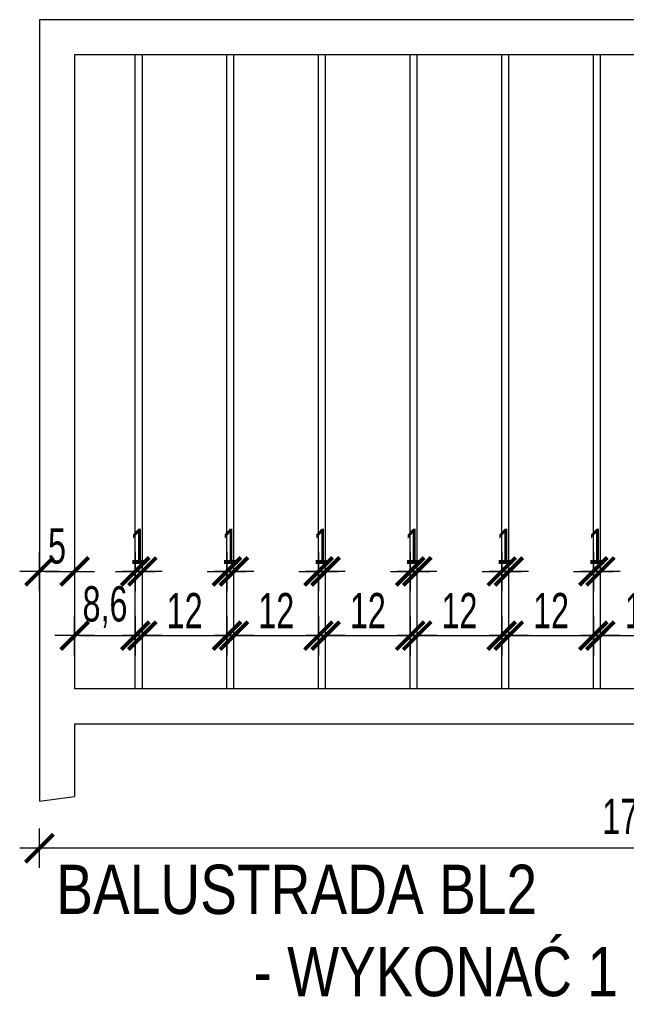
# Model space of a CAD drawing. Header units: millimetres. Extents: x 110792 to 170831, y 17890 to 25890.
# Tile 34 of 44: x 167897 to 167983, y 21352 to 21492. Entities that reach past the tile are written whole.
import ezdxf

# ---------------------------------------------------------------- set-up
doc = ezdxf.new("R2010")
doc.units = ezdxf.units.MM
doc.layers.get('DEFPOINTS').update_dxf_attribs({"lineweight": 9})
for name, color, linetype in [('_HSA_OPIS', 43, 'Continuous'), ('_HSA_WIDOKOWE_CIENKIE', 8, 'Continuous'), ('_HSA_WYM_20', 141, 'Continuous'), ('_HSA_ŚCIANY_CIENKIE', 2, 'Continuous')]:
    doc.layers.add(name, color=color, linetype=linetype)
doc.styles.add('ARIAL_20', font='Arial Narrow.ttf', dxfattribs={"width": 0.8, "height": 5})
doc.styles.add('ARIAL_30', font='Arial.ttf', dxfattribs={"width": 0.8, "height": 7})
doc.dimstyles.new('WYM_WEWN_20', dxfattribs={"dimscale": 0.7, "dimtxt": 5, "dimasz": 1, "dimexe": 10, "dimexo": 0, "dimgap": 1.5, "dimtad": 1, "dimdec": 1, "dimrnd": 1e-05, "dimtxsty": 'ARIAL_20', "dimblk": 'Wym-03', "dimcen": 0, "dimdle": 10, "dimse1": 1, "dimse2": 1, "dimclrt": 256, "dimazin": 2, "dimtfac": 1, "dimtdec": 1, "dimtix": 1, "dimtmove": 2, "dimatfit": 0, "dimfxl": 1, "dimtolj": 1, "dimtzin": 0, "dimarcsym": 0})

# ---------------------------------------------------------------- blocks, each defined once
blk = doc.blocks.new('Wym-03')
for p, q in [((0, 4), (0, -4)), ((-4, 0), (4, 0))]:
    blk.add_line(p, q)
blk.add_lwpolyline([(-2.83, -2.83, 0.8, 0.8, 0), (2.83, 2.83, 0.05, 0.05, 0)], format="xyseb")
blk = doc.blocks.new('*D238')
at = {"layer": '_HSA_WYM_20', "color": 0, "lineweight": -2, "transparency": 16777216}
blk.add_line((167900.81, 21413.41), (167904.41, 21413.41), dxfattribs=at)
at = {"layer": 'DEFPOINTS', "color": 0, "transparency": 16777216}
for p in [(167905.11, 21413.41), (167900.11, 21396.74), (167905.11, 21396.74)]:
    blk.add_point(p, dxfattribs=at)
at = {"layer": '_HSA_WYM_20', "color": 0, "lineweight": -2, "transparency": 16777216, "xscale": 0.7, "yscale": 0.7, "zscale": 0.7, "rotation": 180}
blk.add_blockref('Wym-03', (167900.11, 21413.41), dxfattribs=at)
at = {"layer": '_HSA_WYM_20', "color": 0, "lineweight": -2, "transparency": 16777216, "xscale": 0.7, "yscale": 0.7, "zscale": 0.7}
blk.add_blockref('Wym-03', (167905.11, 21413.41), dxfattribs=at)
at = {"layer": '_HSA_WYM_20', "transparency": 16777216, "insert": (167902.61, 21417), "char_height": 5, "attachment_point": 5, "style": 'ARIAL_20'}
blk.add_mtext('\\A1;5', dxfattribs=at)
blk = doc.blocks.new('*D239')
at = {"layer": '_HSA_WYM_20', "color": 0, "lineweight": -2, "transparency": 16777216}
for p, q in [((167913.02, 21413.41), (167912.32, 21413.41)), ((167913.72, 21413.41), (167914.72, 21413.41)), ((167915.42, 21413.41), (167916.12, 21413.41))]:
    blk.add_line(p, q, dxfattribs=at)
at = {"layer": 'DEFPOINTS', "color": 0, "transparency": 16777216}
for p in [(167914.72, 21413.41), (167913.72, 21396.74), (167914.72, 21396.74)]:
    blk.add_point(p, dxfattribs=at)
at = {"layer": '_HSA_WYM_20', "color": 0, "lineweight": -2, "transparency": 16777216, "xscale": 0.7, "yscale": 0.7, "zscale": 0.7}
blk.add_blockref('Wym-03', (167913.72, 21413.41), dxfattribs=at)
at = {"layer": '_HSA_WYM_20', "color": 0, "lineweight": -2, "transparency": 16777216, "xscale": 0.7, "yscale": 0.7, "zscale": 0.7, "rotation": 180}
blk.add_blockref('Wym-03', (167914.72, 21413.41), dxfattribs=at)
at = {"layer": '_HSA_WYM_20', "transparency": 16777216, "insert": (167914.22, 21416.97), "char_height": 5, "attachment_point": 5, "style": 'ARIAL_20'}
blk.add_mtext('\\A1;1', dxfattribs=at)
blk = doc.blocks.new('*D240')
at = {"layer": '_HSA_WYM_20', "color": 0, "lineweight": -2, "transparency": 16777216}
blk.add_line((167905.81, 21404.29), (167913.02, 21404.29), dxfattribs=at)
at = {"layer": 'DEFPOINTS', "color": 0, "transparency": 16777216}
for p in [(167913.72, 21404.29), (167905.11, 21396.74), (167913.72, 21396.74)]:
    blk.add_point(p, dxfattribs=at)
at = {"layer": '_HSA_WYM_20', "color": 0, "lineweight": -2, "transparency": 16777216, "xscale": 0.7, "yscale": 0.7, "zscale": 0.7, "rotation": 180}
blk.add_blockref('Wym-03', (167905.11, 21404.29), dxfattribs=at)
at = {"layer": '_HSA_WYM_20', "color": 0, "lineweight": -2, "transparency": 16777216, "xscale": 0.7, "yscale": 0.7, "zscale": 0.7}
blk.add_blockref('Wym-03', (167913.72, 21404.29), dxfattribs=at)
at = {"layer": '_HSA_WYM_20', "transparency": 16777216, "insert": (167909.42, 21408.34), "char_height": 5, "attachment_point": 5, "style": 'ARIAL_20'}
blk.add_mtext('\\A1;8,6', dxfattribs=at)
blk = doc.blocks.new('*D241')
at = {"layer": '_HSA_WYM_20', "color": 0, "lineweight": -2, "transparency": 16777216}
blk.add_line((167915.42, 21404.29), (167926.02, 21404.29), dxfattribs=at)
at = {"layer": 'DEFPOINTS', "color": 0, "transparency": 16777216}
for p in [(167926.72, 21404.29), (167914.72, 21396.74), (167926.72, 21396.74)]:
    blk.add_point(p, dxfattribs=at)
at = {"layer": '_HSA_WYM_20', "color": 0, "lineweight": -2, "transparency": 16777216, "xscale": 0.7, "yscale": 0.7, "zscale": 0.7, "rotation": 180}
blk.add_blockref('Wym-03', (167914.72, 21404.29), dxfattribs=at)
at = {"layer": '_HSA_WYM_20', "color": 0, "lineweight": -2, "transparency": 16777216, "xscale": 0.7, "yscale": 0.7, "zscale": 0.7}
blk.add_blockref('Wym-03', (167926.72, 21404.29), dxfattribs=at)
at = {"layer": '_HSA_WYM_20', "transparency": 16777216, "insert": (167920.72, 21407.85), "char_height": 5, "attachment_point": 5, "style": 'ARIAL_20'}
blk.add_mtext('\\A1;12', dxfattribs=at)
blk = doc.blocks.new('*D242')
at = {"layer": '_HSA_WYM_20', "color": 0, "lineweight": -2, "transparency": 16777216}
for p, q in [((167926.02, 21413.41), (167925.32, 21413.41)), ((167926.72, 21413.41), (167927.72, 21413.41)), ((167928.42, 21413.41), (167929.12, 21413.41))]:
    blk.add_line(p, q, dxfattribs=at)
at = {"layer": 'DEFPOINTS', "color": 0, "transparency": 16777216}
for p in [(167927.72, 21413.41), (167926.72, 21396.74), (167927.72, 21396.74)]:
    blk.add_point(p, dxfattribs=at)
at = {"layer": '_HSA_WYM_20', "color": 0, "lineweight": -2, "transparency": 16777216, "xscale": 0.7, "yscale": 0.7, "zscale": 0.7}
blk.add_blockref('Wym-03', (167926.72, 21413.41), dxfattribs=at)
at = {"layer": '_HSA_WYM_20', "color": 0, "lineweight": -2, "transparency": 16777216, "xscale": 0.7, "yscale": 0.7, "zscale": 0.7, "rotation": 180}
blk.add_blockref('Wym-03', (167927.72, 21413.41), dxfattribs=at)
at = {"layer": '_HSA_WYM_20', "transparency": 16777216, "insert": (167927.22, 21416.97), "char_height": 5, "attachment_point": 5, "style": 'ARIAL_20'}
blk.add_mtext('\\A1;1', dxfattribs=at)
blk = doc.blocks.new('*D243')
at = {"layer": '_HSA_WYM_20', "color": 0, "lineweight": -2, "transparency": 16777216}
blk.add_line((167928.42, 21404.29), (167939.02, 21404.29), dxfattribs=at)
at = {"layer": 'DEFPOINTS', "color": 0, "transparency": 16777216}
for p in [(167939.72, 21404.29), (167927.72, 21396.74), (167939.72, 21396.74)]:
    blk.add_point(p, dxfattribs=at)
at = {"layer": '_HSA_WYM_20', "color": 0, "lineweight": -2, "transparency": 16777216, "xscale": 0.7, "yscale": 0.7, "zscale": 0.7, "rotation": 180}
blk.add_blockref('Wym-03', (167927.72, 21404.29), dxfattribs=at)
at = {"layer": '_HSA_WYM_20', "color": 0, "lineweight": -2, "transparency": 16777216, "xscale": 0.7, "yscale": 0.7, "zscale": 0.7}
blk.add_blockref('Wym-03', (167939.72, 21404.29), dxfattribs=at)
at = {"layer": '_HSA_WYM_20', "transparency": 16777216, "insert": (167933.72, 21407.85), "char_height": 5, "attachment_point": 5, "style": 'ARIAL_20'}
blk.add_mtext('\\A1;12', dxfattribs=at)
blk = doc.blocks.new('*D244')
at = {"layer": '_HSA_WYM_20', "color": 0, "lineweight": -2, "transparency": 16777216}
for p, q in [((167939.02, 21413.41), (167938.32, 21413.41)), ((167939.72, 21413.41), (167940.72, 21413.41)), ((167941.42, 21413.41), (167942.12, 21413.41))]:
    blk.add_line(p, q, dxfattribs=at)
at = {"layer": 'DEFPOINTS', "color": 0, "transparency": 16777216}
for p in [(167940.72, 21413.41), (167939.72, 21396.74), (167940.72, 21396.74)]:
    blk.add_point(p, dxfattribs=at)
at = {"layer": '_HSA_WYM_20', "color": 0, "lineweight": -2, "transparency": 16777216, "xscale": 0.7, "yscale": 0.7, "zscale": 0.7}
blk.add_blockref('Wym-03', (167939.72, 21413.41), dxfattribs=at)
at = {"layer": '_HSA_WYM_20', "color": 0, "lineweight": -2, "transparency": 16777216, "xscale": 0.7, "yscale": 0.7, "zscale": 0.7, "rotation": 180}
blk.add_blockref('Wym-03', (167940.72, 21413.41), dxfattribs=at)
at = {"layer": '_HSA_WYM_20', "transparency": 16777216, "insert": (167940.22, 21416.97), "char_height": 5, "attachment_point": 5, "style": 'ARIAL_20'}
blk.add_mtext('\\A1;1', dxfattribs=at)
blk = doc.blocks.new('*D245')
at = {"layer": '_HSA_WYM_20', "color": 0, "lineweight": -2, "transparency": 16777216}
blk.add_line((167941.42, 21404.29), (167952.02, 21404.29), dxfattribs=at)
at = {"layer": 'DEFPOINTS', "color": 0, "transparency": 16777216}
for p in [(167952.72, 21404.29), (167940.72, 21396.74), (167952.72, 21396.74)]:
    blk.add_point(p, dxfattribs=at)
at = {"layer": '_HSA_WYM_20', "color": 0, "lineweight": -2, "transparency": 16777216, "xscale": 0.7, "yscale": 0.7, "zscale": 0.7, "rotation": 180}
blk.add_blockref('Wym-03', (167940.72, 21404.29), dxfattribs=at)
at = {"layer": '_HSA_WYM_20', "color": 0, "lineweight": -2, "transparency": 16777216, "xscale": 0.7, "yscale": 0.7, "zscale": 0.7}
blk.add_blockref('Wym-03', (167952.72, 21404.29), dxfattribs=at)
at = {"layer": '_HSA_WYM_20', "transparency": 16777216, "insert": (167946.72, 21407.85), "char_height": 5, "attachment_point": 5, "style": 'ARIAL_20'}
blk.add_mtext('\\A1;12', dxfattribs=at)
blk = doc.blocks.new('*D246')
at = {"layer": '_HSA_WYM_20', "color": 0, "lineweight": -2, "transparency": 16777216}
for p, q in [((167952.02, 21413.41), (167951.32, 21413.41)), ((167952.72, 21413.41), (167953.72, 21413.41)), ((167954.42, 21413.41), (167955.12, 21413.41))]:
    blk.add_line(p, q, dxfattribs=at)
at = {"layer": 'DEFPOINTS', "color": 0, "transparency": 16777216}
for p in [(167953.72, 21413.41), (167952.72, 21396.74), (167953.72, 21396.74)]:
    blk.add_point(p, dxfattribs=at)
at = {"layer": '_HSA_WYM_20', "color": 0, "lineweight": -2, "transparency": 16777216, "xscale": 0.7, "yscale": 0.7, "zscale": 0.7}
blk.add_blockref('Wym-03', (167952.72, 21413.41), dxfattribs=at)
at = {"layer": '_HSA_WYM_20', "color": 0, "lineweight": -2, "transparency": 16777216, "xscale": 0.7, "yscale": 0.7, "zscale": 0.7, "rotation": 180}
blk.add_blockref('Wym-03', (167953.72, 21413.41), dxfattribs=at)
at = {"layer": '_HSA_WYM_20', "transparency": 16777216, "insert": (167953.22, 21416.97), "char_height": 5, "attachment_point": 5, "style": 'ARIAL_20'}
blk.add_mtext('\\A1;1', dxfattribs=at)
blk = doc.blocks.new('*D247')
at = {"layer": '_HSA_WYM_20', "color": 0, "lineweight": -2, "transparency": 16777216}
blk.add_line((167954.42, 21404.29), (167965.02, 21404.29), dxfattribs=at)
at = {"layer": 'DEFPOINTS', "color": 0, "transparency": 16777216}
for p in [(167965.72, 21404.29), (167953.72, 21396.74), (167965.72, 21396.74)]:
    blk.add_point(p, dxfattribs=at)
at = {"layer": '_HSA_WYM_20', "color": 0, "lineweight": -2, "transparency": 16777216, "xscale": 0.7, "yscale": 0.7, "zscale": 0.7, "rotation": 180}
blk.add_blockref('Wym-03', (167953.72, 21404.29), dxfattribs=at)
at = {"layer": '_HSA_WYM_20', "color": 0, "lineweight": -2, "transparency": 16777216, "xscale": 0.7, "yscale": 0.7, "zscale": 0.7}
blk.add_blockref('Wym-03', (167965.72, 21404.29), dxfattribs=at)
at = {"layer": '_HSA_WYM_20', "transparency": 16777216, "insert": (167959.72, 21407.85), "char_height": 5, "attachment_point": 5, "style": 'ARIAL_20'}
blk.add_mtext('\\A1;12', dxfattribs=at)
blk = doc.blocks.new('*D248')
at = {"layer": '_HSA_WYM_20', "color": 0, "lineweight": -2, "transparency": 16777216}
for p, q in [((167965.02, 21413.41), (167964.32, 21413.41)), ((167965.72, 21413.41), (167966.72, 21413.41)), ((167967.42, 21413.41), (167968.12, 21413.41))]:
    blk.add_line(p, q, dxfattribs=at)
at = {"layer": 'DEFPOINTS', "color": 0, "transparency": 16777216}
for p in [(167966.72, 21413.41), (167965.72, 21396.74), (167966.72, 21396.74)]:
    blk.add_point(p, dxfattribs=at)
at = {"layer": '_HSA_WYM_20', "color": 0, "lineweight": -2, "transparency": 16777216, "xscale": 0.7, "yscale": 0.7, "zscale": 0.7}
blk.add_blockref('Wym-03', (167965.72, 21413.41), dxfattribs=at)
at = {"layer": '_HSA_WYM_20', "color": 0, "lineweight": -2, "transparency": 16777216, "xscale": 0.7, "yscale": 0.7, "zscale": 0.7, "rotation": 180}
blk.add_blockref('Wym-03', (167966.72, 21413.41), dxfattribs=at)
at = {"layer": '_HSA_WYM_20', "transparency": 16777216, "insert": (167966.22, 21416.97), "char_height": 5, "attachment_point": 5, "style": 'ARIAL_20'}
blk.add_mtext('\\A1;1', dxfattribs=at)
blk = doc.blocks.new('*D249')
at = {"layer": '_HSA_WYM_20', "color": 0, "lineweight": -2, "transparency": 16777216}
blk.add_line((167967.42, 21404.29), (167978.02, 21404.29), dxfattribs=at)
at = {"layer": 'DEFPOINTS', "color": 0, "transparency": 16777216}
for p in [(167978.72, 21404.29), (167966.72, 21396.74), (167978.72, 21396.74)]:
    blk.add_point(p, dxfattribs=at)
at = {"layer": '_HSA_WYM_20', "color": 0, "lineweight": -2, "transparency": 16777216, "xscale": 0.7, "yscale": 0.7, "zscale": 0.7, "rotation": 180}
blk.add_blockref('Wym-03', (167966.72, 21404.29), dxfattribs=at)
at = {"layer": '_HSA_WYM_20', "color": 0, "lineweight": -2, "transparency": 16777216, "xscale": 0.7, "yscale": 0.7, "zscale": 0.7}
blk.add_blockref('Wym-03', (167978.72, 21404.29), dxfattribs=at)
at = {"layer": '_HSA_WYM_20', "transparency": 16777216, "insert": (167972.72, 21407.85), "char_height": 5, "attachment_point": 5, "style": 'ARIAL_20'}
blk.add_mtext('\\A1;12', dxfattribs=at)
blk = doc.blocks.new('*D250')
at = {"layer": '_HSA_WYM_20', "color": 0, "lineweight": -2, "transparency": 16777216}
for p, q in [((167978.02, 21413.41), (167977.32, 21413.41)), ((167978.72, 21413.41), (167979.72, 21413.41)), ((167980.42, 21413.41), (167981.12, 21413.41))]:
    blk.add_line(p, q, dxfattribs=at)
at = {"layer": 'DEFPOINTS', "color": 0, "transparency": 16777216}
for p in [(167979.72, 21413.41), (167978.72, 21396.74), (167979.72, 21396.74)]:
    blk.add_point(p, dxfattribs=at)
at = {"layer": '_HSA_WYM_20', "color": 0, "lineweight": -2, "transparency": 16777216, "xscale": 0.7, "yscale": 0.7, "zscale": 0.7}
blk.add_blockref('Wym-03', (167978.72, 21413.41), dxfattribs=at)
at = {"layer": '_HSA_WYM_20', "color": 0, "lineweight": -2, "transparency": 16777216, "xscale": 0.7, "yscale": 0.7, "zscale": 0.7, "rotation": 180}
blk.add_blockref('Wym-03', (167979.72, 21413.41), dxfattribs=at)
at = {"layer": '_HSA_WYM_20', "transparency": 16777216, "insert": (167979.22, 21416.97), "char_height": 5, "attachment_point": 5, "style": 'ARIAL_20'}
blk.add_mtext('\\A1;1', dxfattribs=at)
blk = doc.blocks.new('*D251')
at = {"layer": '_HSA_WYM_20', "color": 0, "lineweight": -2, "transparency": 16777216}
blk.add_line((167980.42, 21404.29), (167991.02, 21404.29), dxfattribs=at)
at = {"layer": 'DEFPOINTS', "color": 0, "transparency": 16777216}
for p in [(167991.72, 21404.29), (167979.72, 21396.74), (167991.72, 21396.74)]:
    blk.add_point(p, dxfattribs=at)
at = {"layer": '_HSA_WYM_20', "color": 0, "lineweight": -2, "transparency": 16777216, "xscale": 0.7, "yscale": 0.7, "zscale": 0.7, "rotation": 180}
blk.add_blockref('Wym-03', (167979.72, 21404.29), dxfattribs=at)
at = {"layer": '_HSA_WYM_20', "color": 0, "lineweight": -2, "transparency": 16777216, "xscale": 0.7, "yscale": 0.7, "zscale": 0.7}
blk.add_blockref('Wym-03', (167991.72, 21404.29), dxfattribs=at)
at = {"layer": '_HSA_WYM_20', "transparency": 16777216, "insert": (167985.72, 21407.85), "char_height": 5, "attachment_point": 5, "style": 'ARIAL_20'}
blk.add_mtext('\\A1;12', dxfattribs=at)
blk = doc.blocks.new('*D270')
at = {"layer": '_HSA_WYM_20', "color": 0, "lineweight": -2, "transparency": 16777216}
blk.add_line((168070.64, 21374.11), (167900.81, 21374.11), dxfattribs=at)
at = {"layer": 'DEFPOINTS', "color": 0, "transparency": 16777216}
for p in [(167900.11, 21381.74), (168071.34, 21381.74), (167900.11, 21374.11)]:
    blk.add_point(p, dxfattribs=at)
at = {"layer": '_HSA_WYM_20', "color": 0, "lineweight": -2, "transparency": 16777216, "xscale": 0.7, "yscale": 0.7, "zscale": 0.7, "rotation": 180}
blk.add_blockref('Wym-03', (167900.11, 21374.11), dxfattribs=at)
at = {"layer": '_HSA_WYM_20', "color": 0, "lineweight": -2, "transparency": 16777216, "xscale": 0.7, "yscale": 0.7, "zscale": 0.7}
blk.add_blockref('Wym-03', (168071.34, 21374.11), dxfattribs=at)
at = {"layer": '_HSA_WYM_20', "transparency": 16777216, "insert": (167985.72, 21378.16), "char_height": 5, "attachment_point": 5, "style": 'ARIAL_20'}
blk.add_mtext('\\A1;171,2', dxfattribs=at)

msp = doc.modelspace()

# ---------------------------------------------------------------- linework, layer by layer
at = {"layer": '_HSA_WIDOKOWE_CIENKIE'}
for p, q in [((167913.72, 21396.74), (167913.72, 21486.74)), ((167914.72, 21396.74), (167914.72, 21486.74)), ((167926.72, 21396.74), (167926.72, 21486.74)), ((167927.72, 21396.74), (167927.72, 21486.74)), ((167939.72, 21396.74), (167939.72, 21486.74)), ((167940.72, 21396.74), (167940.72, 21486.74)), ((167952.72, 21396.74), (167952.72, 21486.74)), ((167953.72, 21396.74), (167953.72, 21486.74)), ((167965.72, 21396.74), (167965.72, 21486.74)), ((167966.72, 21396.74), (167966.72, 21486.74)), ((167978.72, 21396.74), (167978.72, 21486.74)), ((167979.72, 21396.74), (167979.72, 21486.74))]:
    msp.add_line(p, q, dxfattribs=at)
at = {"layer": '_HSA_ŚCIANY_CIENKIE', "ltscale": 10}
for p, q in [((168071.34, 21491.74), (167900.11, 21491.74)), ((167900.11, 21491.74), (167900.11, 21380.79)), ((168066.34, 21486.74), (167905.11, 21486.74)), ((167905.11, 21486.74), (167905.11, 21396.74)), ((167905.11, 21391.74), (167905.11, 21381.45)), ((167900.11, 21380.79), (167905.11, 21381.45))]:
    msp.add_line(p, q, dxfattribs=at)
for points in [[(168066.34, 21396.74), (167905.11, 21396.74)], [(168066.34, 21391.74), (167905.11, 21391.74)]]:
    msp.add_lwpolyline(points, dxfattribs=at)

# ---------------------------------------------------------------- texts
at = {"layer": '_HSA_OPIS', "insert": (167902.49, 21371.77), "char_height": 7, "attachment_point": 1, "style": 'ARIAL_30'}
msp.add_mtext_dynamic_manual_height_columns('BALUSTRADA BL2\\P^I- WYKONAĆ 1 SZT.', width=122.8597, gutter_width=50, heights=[0], dxfattribs=at)

# ---------------------------------------------------------------- dimensions: what is measured, and where the dimension line sits
at = {"layer": '_HSA_WYM_20'}
for p1, p2, distance, picture, middle in [((167900.11, 21396.74), (167905.11, 21396.74), 16.67, '*D238', (167902.61, 21417)), ((167913.72, 21396.74), (167914.72, 21396.74), 16.67, '*D239', (167914.22, 21416.97)), ((167926.72, 21396.74), (167927.72, 21396.74), 16.67, '*D242', (167927.22, 21416.97)), ((167939.72, 21396.74), (167940.72, 21396.74), 16.67, '*D244', (167940.22, 21416.97)), ((167952.72, 21396.74), (167953.72, 21396.74), 16.67, '*D246', (167953.22, 21416.97)), ((167965.72, 21396.74), (167966.72, 21396.74), 16.67, '*D248', (167966.22, 21416.97)), ((167978.72, 21396.74), (167979.72, 21396.74), 16.67, '*D250', (167979.22, 21416.97)), ((167905.11, 21396.74), (167913.72, 21396.74), 7.55, '*D240', (167909.42, 21408.34)), ((167914.72, 21396.74), (167926.72, 21396.74), 7.55, '*D241', (167920.72, 21407.85)), ((167927.72, 21396.74), (167939.72, 21396.74), 7.55, '*D243', (167933.72, 21407.85)), ((167940.72, 21396.74), (167952.72, 21396.74), 7.55, '*D245', (167946.72, 21407.85)), ((167953.72, 21396.74), (167965.72, 21396.74), 7.55, '*D247', (167959.72, 21407.85)), ((167966.72, 21396.74), (167978.72, 21396.74), 7.55, '*D249', (167972.72, 21407.85)), ((167979.72, 21396.74), (167991.72, 21396.74), 7.55, '*D251', (167985.72, 21407.85)), ((168071.34, 21381.74), (167900.11, 21381.74), 7.64, '*D270', (167985.72, 21378.16))]:
    dim = msp.add_aligned_dim(p1=p1, p2=p2, distance=distance, dimstyle='WYM_WEWN_20', dxfattribs=at)
    dim.commit()
    dim.dimension.update_dxf_attribs({"geometry": picture, "text_midpoint": middle})

doc.saveas('drawing.dxf')
